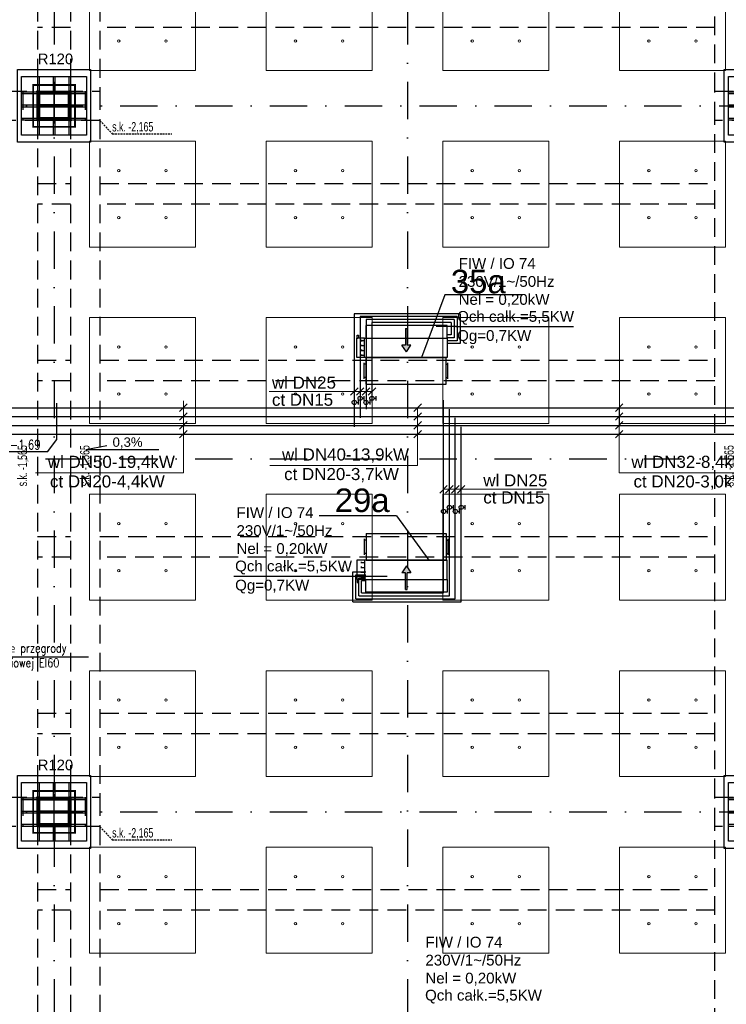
# Model space of a CAD drawing. Header units: centimetres. Extents: x -10729 to 23827, y -4437 to 19798.
# Tile 48 of 95: x 11002 to 12202, y 8273 to 9946. Entities that reach past the tile are written whole.
import ezdxf

# ---------------------------------------------------------------- set-up
doc = ezdxf.new("R2010")
doc.units = ezdxf.units.CM
for name, pattern in [('Kondygnacja  -0_5$0$HIDDEN', [9.525, 6.35, -3.175]), ('Kondygnacja  -0_5$0$HIDDEN2', [4.7625, 3.175, -1.5875]), ('Osie rzutów$0$DASHDOT2', [12.7, 6.35, -3.175, 0, -3.175])]:
    doc.linetypes.add(name, pattern=pattern)
doc.layers.get('0').update_dxf_attribs({"color": 8})
for name, color, linetype in [('bgde_dodatki powykonawcze', 7, 'Continuous'), ('bgde_schem_opis', 2, 'Continuous'), ('KJP_KK_OPISY MOCY klimakonwektorów', 7, 'Continuous'), ('Kondygnacja  -0_5$0$ARCH_INFO_ODPORNOŚĆ OGNIOWA', 8, 'Continuous'), ('Kondygnacja  -0_5$0$ARCH_INFO_OPISY', 8, 'Continuous'), ('Kondygnacja  -0_5$0$ARCH_KONSTR_POWYŻEJ RZUTU', 8, 'Kondygnacja  -0_5$0$HIDDEN'), ('Kondygnacja  -0_5$0$ARCH_KONSTR_POWYŻEJ RZUTU_IST', 8, 'Kondygnacja  -0_5$0$HIDDEN2'), ('Kondygnacja  -0_5$0$ARCH_KONSTRUKCJA_NIEWIDOCZNA', 8, 'Continuous'), ('Kondygnacja  -0_5$0$ARCH_OKŁADZINA', 8, 'Continuous'), ('Kondygnacja  -0_5$0$ARCH_SŁUPY', 8, 'Continuous'), ('Osie rzutów$0$ARCH_INFO_OSIE_IST', 8, 'Osie rzutów$0$DASHDOT2'), ('Osie rzutów$0$ARCH_INFO_OSIE_OPISY_IST', 8, 'Continuous')]:
    doc.layers.add(name, color=color, linetype=linetype)
for name, color, linetype, lineweight in [('bgde_opis ct 1', 7, 'Continuous', 20), ('bgde_rzędne wl ct', 7, 'Continuous', 25), ('bgde_urządzenia', 250, 'Continuous', 30), ('KJP_CT_kk_powrót', 250, '04_CT_KOMF_POW', 25), ('KJP_CT_kk_zasil', 250, '04_CT_KOMF_ZAS', 25), ('KJP_WL_kk zasil', 250, '04_WL_KOMF_ZAS', 25), ('KJP_WL_kk_powr', 250, '04_WL_KOMF_POW', 25), ('SU Lampy kwadratowe  -05$0$ARCH_SUFITY_PODWIESZANE', 8, 'Continuous', 9)]:
    doc.layers.add(name, color=color, linetype=linetype, lineweight=lineweight)
doc.styles.add('Arial', font='arial.ttf')
doc.styles.add('Kondygnacja  -0_5$0$Arial', font='arial.ttf')
doc.styles.add('Kondygnacja  -0_5$0$BIKTS', font='bikromsw.shx', dxfattribs={"width": 0.8})
doc.styles.add('Kondygnacja  -0_5$0$ROMANS-50-CM', font='romans.shx', dxfattribs={"width": 0.8, "height": 10})
doc.styles.add('Kondygnacja  -0_5$0$Standard', font='txt')
doc.styles.add('st rom', font='Romans.shx', dxfattribs={"width": 0.8})
doc.linetypes.add('04_CT_KOMF_POW', pattern='A,100,-15,["CTKp",Standard,S=10,R=0,X=-10,Y=-5],-35', length=150)
doc.linetypes.add('04_CT_KOMF_ZAS', pattern='A,100,-15,["CTKz",Standard,S=10,R=0,X=-10,Y=-5],-35', length=150)
doc.linetypes.add('04_WL_KOMF_POW', pattern='A,100,-15,["WLKp",Standard,S=10,R=0,X=-10,Y=-5],-35', length=150)
doc.linetypes.add('04_WL_KOMF_ZAS', pattern='A,100,-15,["WLKz",Standard,S=10,R=0,X=-10,Y=-5],-35', length=150)
doc.dimstyles.new('Kondygnacja  -0_5$0$ISO-25', dxfattribs={"dimtxt": 2.5, "dimasz": 2.5, "dimexe": 1.25, "dimexo": 0.625, "dimtad": 1, "dimtxsty": 'Kondygnacja  -0_5$0$Standard', "dimcen": 2.5, "dimadec": 0, "dimazin": 0, "dimtfac": 1, "dimtmove": 0, "dimatfit": 3, "dimfxl": 1, "dimarcsym": 0})
pattern_1 = [(45, (-1133.3117, -3177.9858), (-0.6735192, 0.6735192), [])]

# ---------------------------------------------------------------- blocks, each defined once
blk = doc.blocks.new('Osie rzutów')
at = {"layer": 'Osie rzutów$0$ARCH_INFO_OSIE_IST', "ltscale": 10}
for p, q in [((11060, 12510), (11060, 4623.26)), ((11660, 12510), (11660, 4623.26)), ((11060, 9770), (11060, 9830)), ((4436.04, 9800), (15156.54, 9800)), ((11090, 9800), (11030, 9800)), ((4436.04, 9200), (15156.54, 9200)), ((11060, 8570), (11060, 8630)), ((4436.04, 8600), (15156.54, 8600)), ((11090, 8600), (11030, 8600))]:
    blk.add_line(p, q, dxfattribs=at)
blk = doc.blocks.new('SU Lampy kwadratowe  -05$0$moduł sufitu')
at = {"layer": 'SU Lampy kwadratowe  -05$0$ARCH_SUFITY_PODWIESZANE'}
for points in [[(60, -60), (240, -60), (240, -240), (60, -240)], [(360, -60), (540, -60), (540, -240), (360, -240)], [(60, -360), (240, -360), (240, -540), (60, -540)], [(360, -360), (540, -360), (540, -540), (360, -540)]]:
    blk.add_lwpolyline(points, close=True, dxfattribs=at)
for centre in [(110, -110), (190, -110), (410, -110), (490, -110), (110, -190), (190, -190), (410, -190), (490, -190), (110, -410), (190, -410), (410, -410), (490, -410), (110, -490), (190, -490), (410, -490), (490, -490)]:
    blk.add_circle(centre, 2, dxfattribs=at)
blk = doc.blocks.new('SU Lampy kwadratowe  -05')
at = {"layer": 'SU Lampy kwadratowe  -05$0$ARCH_SUFITY_PODWIESZANE'}
for p in [(11060, 10400), (11660, 10400), (11060, 9800), (11660, 9800), (11060, 9200), (11660, 9200), (11060, 8600), (11660, 8600)]:
    blk.add_blockref('SU Lampy kwadratowe  -05$0$moduł sufitu', p, dxfattribs=at)
blk = doc.blocks.new('Kondygnacja  -0_5$0$_Dot')
at = {"color": 0, "linetype": 'ByBlock', "lineweight": -2}
blk.add_line((-0.5, 0), (-1, 0), dxfattribs=at)
at = {"color": 0, "linetype": 'ByBlock', "const_width": 0.5}
blk.add_lwpolyline([(-0.25, 0, 1), (0.25, 0, 1)], format="xyb", close=True, dxfattribs=at)
blk = doc.blocks.new('Kondygnacja  -0_5$0$słup_kwadrat')
at = {"layer": 'Kondygnacja  -0_5$0$ARCH_SŁUPY', "lineweight": 40}
h = blk.add_hatch(dxfattribs=at)
h.set_pattern_fill('ANSI31', color=256, scale=0.3, style=0)
h.set_pattern_definition(pattern_1)
h.paths.add_polyline_path([(36, 34), (39, 34), (39, 84), (36, 84)])
h = blk.add_hatch(dxfattribs=at)
h.set_pattern_fill('ANSI31', color=256, scale=0.3, style=0)
h.set_pattern_definition(pattern_1)
h.paths.add_polyline_path([(89, 34), (92, 34), (92, 84), (89, 84)])
h = blk.add_hatch(dxfattribs=at)
h.set_pattern_fill('ANSI31', color=256, scale=0.3, style=0)
h.set_pattern_definition(pattern_1)
h.paths.add_polyline_path([(89, 80), (89, 83), (39, 83), (39, 80)])
h = blk.add_hatch(dxfattribs=at)
h.set_pattern_fill('ANSI31', color=256, scale=0.3, style=0)
h.set_pattern_definition(pattern_1)
h.paths.add_polyline_path([(89, 57.5), (89, 60.5), (39, 60.5), (39, 57.5)])
h = blk.add_hatch(dxfattribs=at)
h.set_pattern_fill('ANSI31', color=256, scale=0.3, style=0)
h.set_pattern_definition(pattern_1)
h.paths.add_polyline_path([(89, 35), (89, 38), (39, 38), (39, 35)])
at = {"layer": 'Kondygnacja  -0_5$0$ARCH_KONSTRUKCJA_NIEWIDOCZNA'}
blk.add_lwpolyline([(119, 109), (119, 9), (9, 9), (9, 109)], close=True, dxfattribs=at)
for points in [[(36, 109), (36, 84)], [(39, 109), (39, 84)], [(62.5, 109), (62.5, 83)], [(65.5, 109), (65.5, 83)], [(89, 109), (89, 84)], [(92, 109), (92, 84)], [(9, 83), (36, 83)], [(9, 80), (36, 80)], [(92, 83), (119, 83)], [(92, 80), (119, 80)], [(9, 60.5), (36, 60.5)], [(9, 57.5), (36, 57.5)], [(92, 60.5), (119, 60.5)], [(92, 57.5), (119, 57.5)], [(9, 38), (36, 38)], [(9, 35), (36, 35)], [(36, 34), (36, 9)], [(39, 34), (39, 9)], [(62.5, 35), (62.5, 9)], [(65.5, 35), (65.5, 9)], [(89, 34), (89, 9)], [(92, 38), (119, 38)], [(92, 35), (119, 35)], [(92, 34), (92, 9)]]:
    blk.add_lwpolyline(points, dxfattribs=at)
at = {"layer": 'Kondygnacja  -0_5$0$ARCH_OKŁADZINA'}
blk.add_lwpolyline([(2, 121), (126, 121), (126, -3), (2, -3)], close=True, dxfattribs=at)
at = {"layer": 'Kondygnacja  -0_5$0$ARCH_SŁUPY', "lineweight": 40}
for p, q in [((39, 60.5), (89, 60.5)), ((89, 57.5), (39, 57.5))]:
    blk.add_line(p, q, dxfattribs=at)
at = {"layer": 'Kondygnacja  -0_5$0$ARCH_SŁUPY', "lineweight": 50, "const_width": 3}
blk.add_lwpolyline([(28.5, 94.5), (99.5, 94.5), (99.5, 23.5), (28.5, 23.5)], close=True, dxfattribs=at)
at = {"layer": 'Kondygnacja  -0_5$0$ARCH_SŁUPY', "lineweight": 40}
for points in [[(36, 84), (39, 84), (39, 34), (36, 34)], [(89, 84), (92, 84), (92, 34), (89, 34)]]:
    blk.add_lwpolyline(points, close=True, dxfattribs=at)
for points in [[(89, 83), (39, 83)], [(39, 80), (89, 80)], [(89, 38), (39, 38)], [(39, 35), (89, 35)]]:
    blk.add_lwpolyline(points, dxfattribs=at)
blk = doc.blocks.new('Kondygnacja  -0_5$0$konstrukcja istniejąca -0.5')
at = {"layer": 'Kondygnacja  -0_5$0$ARCH_KONSTR_POWYŻEJ RZUTU_IST', "ltscale": 10}
for points in [[(11032, 10975), (11032, 9825)], [(11088, 10975), (11088, 9825)], [(11138, 10975), (11138, 9825)], [(12182, 9825), (12182, 10975)], [(11088, 9932.9), (11032, 9932.9)], [(12182, 9932.9), (11138, 9932.9)], [(11138, 9775), (10982, 9775), (10982, 9825), (11138, 9825), (11138, 9775)], [(12338, 9775), (12182, 9775), (12182, 9825), (12338, 9825), (12338, 9775)], [(11032, 9775), (11032, 8625)], [(11088, 9775), (11088, 8625)], [(11138, 9775), (11138, 8625)], [(12182, 8625), (12182, 9775)], [(11032, 9367.9), (11088, 9367.9)], [(11138, 9367.9), (12182, 9367.9)], [(11088, 9332.9), (11032, 9332.9)], [(12182, 9332.9), (11138, 9332.9)], [(11032, 9067.9), (11088, 9067.9)], [(11138, 9067.9), (12182, 9067.9)], [(11088, 9032.9), (11032, 9032.9)], [(12182, 9032.9), (11138, 9032.9)], [(11138, 8575), (10982, 8575), (10982, 8625), (11138, 8625), (11138, 8575)], [(12338, 8575), (12182, 8575), (12182, 8625), (12338, 8625), (12338, 8575)], [(11032, 8575), (11032, 7425)], [(11088, 8575), (11088, 7425)], [(11138, 8575), (11138, 7425)], [(12182, 7425), (12182, 8575)]]:
    blk.add_lwpolyline(points, dxfattribs=at)
at = {"layer": 'Kondygnacja  -0_5$0$ARCH_KONSTR_POWYŻEJ RZUTU_IST', "ltscale": 10, "elevation": 0}
for points in [[(11007, 9825), (11007, 9775)], [(11113, 9825), (11113, 9775)], [(11032, 9667.9), (11088, 9667.9)], [(11138, 9667.9), (12182, 9667.9)], [(11088, 9632.9), (11032, 9632.9)], [(12182, 9632.9), (11138, 9632.9)], [(11032, 8767.9), (11088, 8767.9)], [(11138, 8767.9), (12182, 8767.9)], [(11088, 8732.9), (11032, 8732.9)], [(12182, 8732.9), (11138, 8732.9)], [(11007, 8625), (11007, 8575)], [(11113, 8625), (11113, 8575)], [(11032, 8467.9), (11088, 8467.9)], [(11138, 8467.9), (12182, 8467.9)], [(11088, 8432.9), (11032, 8432.9)], [(12182, 8432.9), (11138, 8432.9)]]:
    blk.add_lwpolyline(points, dxfattribs=at)
at = {"layer": 'Kondygnacja  -0_5$0$ARCH_KONSTR_POWYŻEJ RZUTU_IST'}
for points in [[(11138, 9775), (11158.7, 9752.5), (11259.8, 9752.5)], [(11138, 8575), (11158.7, 8552.5), (11259.8, 8552.5)]]:
    blk.add_lwpolyline(points, dxfattribs=at)
at = {"layer": 'Kondygnacja  -0_5$0$ARCH_KONSTR_POWYŻEJ RZUTU_IST', "style": 'Kondygnacja  -0_5$0$BIKTS', "width": 0.7}
for p in [(11158.7, 9756.5), (11158.7, 8556.5)]:
    blk.add_text('s.k. -2,165', height=16, dxfattribs=at).set_placement(p)
for p in [(11014.1, 9153.4), (11120.1, 9153.4), (12214.1, 9153.4)]:
    blk.add_text('s.k. -1,565', height=16, rotation=90, dxfattribs=at).set_placement(p)

msp = doc.modelspace()

# ---------------------------------------------------------------- hatches: boundary and pattern name
at = {"layer": 'bgde_urządzenia'}
h = msp.add_hatch(color=256, dxfattribs=at)
h.paths.add_polyline_path([(11656.893, 9405.067), (11659.893, 9405.067), (11659.893, 9393.401), (11666.083, 9393.401), (11658.393, 9381.974), (11650.703, 9393.401), (11656.893, 9393.401)])
h.paths.add_polyline_path([(11656.893, 9421.735), (11659.893, 9421.735), (11659.893, 9405.067), (11656.893, 9405.067)])
h = msp.add_hatch(color=256, dxfattribs=at)
h.paths.add_polyline_path([(11656.893, 8994.933), (11659.893, 8994.933), (11659.893, 9006.599), (11666.083, 9006.599), (11658.393, 9018.026), (11650.703, 9006.599), (11656.893, 9006.599)])
h.paths.add_polyline_path([(11656.893, 8978.265), (11659.893, 8978.265), (11659.893, 8994.933), (11656.893, 8994.933)])

# ---------------------------------------------------------------- linework, layer by layer
at = {"layer": 'bgde_dodatki powykonawcze'}
for p, q in [((11586.799, 9299.278), (11586.799, 9306.596)), ((11606.799, 9299.301), (11606.799, 9306.618)), ((11573.375, 9295.947), (11576.807, 9295.947)), ((11576.807, 9292.288), (11576.807, 9299.606)), ((11583.367, 9302.937), (11586.799, 9302.937)), ((11593.375, 9295.969), (11596.807, 9295.969)), ((11596.807, 9292.31), (11596.807, 9299.628)), ((11603.367, 9302.96), (11606.799, 9302.96)), ((11738.359, 9114.026), (11738.359, 9121.344)), ((11758.359, 9114.049), (11758.359, 9121.367)), ((11724.935, 9110.695), (11728.367, 9110.695)), ((11728.367, 9107.036), (11728.367, 9114.354)), ((11734.928, 9117.685), (11738.359, 9117.685)), ((11744.935, 9110.717), (11748.367, 9110.717)), ((11748.367, 9107.059), (11748.367, 9114.376)), ((11754.928, 9117.708), (11758.359, 9117.708))]:
    msp.add_line(p, q, dxfattribs=at)
for centre in [(11579.767, 9302.937), (11599.767, 9302.96), (11569.775, 9295.947), (11589.775, 9295.969), (11731.328, 9117.685), (11751.328, 9117.708), (11721.335, 9110.695), (11741.335, 9110.717)]:
    msp.add_circle(centre, 3.6, dxfattribs=at)
at = {"layer": 'bgde_opis ct 1'}
for p, q in [((11425.382, 9314.513), (11599.775, 9314.513)), ((11576.219, 9320.957), (11563.331, 9308.069)), ((11586.219, 9320.957), (11573.331, 9308.069)), ((11596.219, 9320.957), (11583.331, 9308.069)), ((11606.219, 9320.957), (11593.331, 9308.069)), ((11286.179, 9293.427), (11273.291, 9280.539)), ((11279.735, 9176.425), (11279.735, 9298.501)), ((11683.768, 9293.427), (11670.88, 9280.539)), ((12026.007, 9293.427), (12013.119, 9280.539)), ((11286.179, 9278.427), (11273.291, 9265.539)), ((11683.768, 9278.427), (11670.88, 9265.539)), ((11677.324, 9188.943), (11677.324, 9286.983)), ((12026.007, 9278.427), (12013.119, 9265.539)), ((12019.563, 9176.425), (12019.563, 9286.983)), ((11286.179, 9263.427), (11273.291, 9250.539)), ((11683.768, 9263.427), (11670.88, 9250.539)), ((12026.007, 9263.427), (12013.119, 9250.539)), ((11286.179, 9248.427), (11273.291, 9235.539)), ((11683.768, 9248.427), (11670.88, 9235.539)), ((12026.007, 9248.427), (12013.119, 9235.539)), ((11677.324, 9188.943), (11426.264, 9188.943)), ((11279.735, 9176.425), (11028.676, 9176.425)), ((12270.622, 9176.425), (12019.563, 9176.425)), ((11727.779, 9154.874), (11714.892, 9141.986)), ((11737.779, 9154.874), (11724.892, 9141.986)), ((11747.779, 9154.874), (11734.892, 9141.986)), ((11757.779, 9154.874), (11744.892, 9141.986)), ((11721.335, 9148.43), (11895.728, 9148.43))]:
    msp.add_line(p, q, dxfattribs=at)
at = {"layer": 'bgde_rzędne wl ct'}
for p, q in [((11064.732, 9233.121), (11064.732, 9294.54)), ((11049.017, 9211.817), (11064.732, 9233.121)), ((11113.876, 9216.11), (11149.522, 9222.821)), ((11049.017, 9211.817), (10983.742, 9211.817)), ((11113.876, 9216.11), (11237.866, 9216.11))]:
    msp.add_line(p, q, dxfattribs=at)
at = {"layer": 'bgde_schem_opis'}
for p, q in [((11723.496, 9479.083, 66.718), (11684.144, 9372.067, 129.718)), ((11854.43, 9479.083, 66.718), (11723.496, 9479.083, 66.718)), ((11641.256, 9103.07, 66.718), (11510.322, 9103.07, 66.718)), ((11641.256, 9103.07, 66.718), (11696.517, 9027.933, 129.718))]:
    msp.add_line(p, q, dxfattribs=at)
at = {"layer": 'bgde_urządzenia'}
for p, q in [((11589.493, 9426.567), (11589.493, 9405.067)), ((11727.293, 9426.567), (11589.493, 9426.567)), ((11656.893, 9421.735), (11656.893, 9393.401)), ((11656.893, 9421.735), (11659.893, 9421.735)), ((11659.893, 9421.735), (11659.893, 9393.401)), ((11727.293, 9405.067), (11727.293, 9426.567)), ((11587.293, 9405.067), (11574.293, 9405.067)), ((11574.293, 9372.067), (11574.293, 9405.067)), ((11574.293, 9405.067), (11575.793, 9405.067)), ((11574.793, 9405.067), (11574.793, 9410.067)), ((11574.793, 9410.067), (11576.793, 9410.067)), ((11576.793, 9410.067), (11576.793, 9405.067)), ((11587.293, 9372.067), (11587.293, 9405.067)), ((11587.293, 9405.067), (11589.493, 9405.067)), ((11589.493, 9405.067), (11727.293, 9405.067)), ((11727.293, 9405.067), (11727.293, 9372.067)), ((11582.093, 9402.192), (11582.093, 9399.692)), ((11582.093, 9400.942), (11587.293, 9400.942)), ((11582.093, 9393.942), (11582.093, 9391.442)), ((11582.093, 9392.692), (11587.293, 9392.692)), ((11658.393, 9381.974), (11650.703, 9393.401)), ((11656.893, 9393.401), (11650.703, 9393.401)), ((11658.393, 9381.974), (11666.083, 9393.401)), ((11666.083, 9393.401), (11659.893, 9393.401)), ((11587.293, 9372.067), (11574.293, 9372.067)), ((11582.093, 9385.692), (11582.093, 9383.192)), ((11582.093, 9384.442), (11587.293, 9384.442)), ((11582.093, 9377.442), (11582.093, 9374.942)), ((11582.093, 9376.192), (11587.293, 9376.192)), ((11727.293, 9372.067), (11587.293, 9372.067)), ((11589.793, 9327.067), (11589.793, 9372.067)), ((11589.793, 9372.067), (11725.793, 9372.067)), ((11725.793, 9327.067), (11725.793, 9372.067)), ((11586.793, 9335.817), (11586.793, 9363.317)), ((11589.793, 9360.817), (11586.793, 9360.817)), ((11725.793, 9360.817), (11728.793, 9360.817)), ((11728.793, 9335.817), (11728.793, 9363.317)), ((11589.793, 9338.317), (11586.793, 9338.317)), ((11725.793, 9338.317), (11728.793, 9338.317)), ((11589.793, 9327.067), (11725.793, 9327.067)), ((11589.793, 9072.933), (11589.793, 9027.933)), ((11589.793, 9072.933), (11725.793, 9072.933)), ((11725.793, 9072.933), (11725.793, 9027.933)), ((11586.793, 9064.183), (11586.793, 9036.683)), ((11589.793, 9061.683), (11586.793, 9061.683)), ((11725.793, 9061.683), (11728.793, 9061.683)), ((11728.793, 9064.183), (11728.793, 9036.683)), ((11589.793, 9039.183), (11586.793, 9039.183)), ((11725.793, 9039.183), (11728.793, 9039.183)), ((11574.293, 9027.933), (11574.293, 8994.933)), ((11587.293, 9027.933), (11574.293, 9027.933)), ((11582.093, 9022.558), (11582.093, 9025.058)), ((11582.093, 9023.808), (11587.293, 9023.808)), ((11727.293, 9027.933), (11587.293, 9027.933)), ((11587.293, 9027.933), (11587.293, 8994.933)), ((11589.793, 9027.933), (11725.793, 9027.933)), ((11727.293, 8994.933), (11727.293, 9027.933)), ((11582.093, 9014.308), (11582.093, 9016.808)), ((11582.093, 9015.558), (11587.293, 9015.558)), ((11582.093, 9006.058), (11582.093, 9008.558)), ((11582.093, 9007.308), (11587.293, 9007.308)), ((11658.393, 9018.026), (11650.703, 9006.599)), ((11656.893, 9006.599), (11650.703, 9006.599)), ((11656.893, 8978.265), (11656.893, 9006.599)), ((11658.393, 9018.026), (11666.083, 9006.599)), ((11666.083, 9006.599), (11659.893, 9006.599)), ((11659.893, 8978.265), (11659.893, 9006.599)), ((11587.293, 8994.933), (11574.293, 8994.933)), ((11574.293, 8994.933), (11575.793, 8994.933)), ((11574.793, 8994.933), (11574.793, 8989.933)), ((11574.793, 8989.933), (11576.793, 8989.933)), ((11576.793, 8989.933), (11576.793, 8994.933)), ((11582.093, 8997.808), (11582.093, 9000.308)), ((11582.093, 8999.058), (11587.293, 8999.058)), ((11587.293, 8994.933), (11589.493, 8994.933)), ((11589.493, 8973.433), (11589.493, 8994.933)), ((11589.493, 8994.933), (11727.293, 8994.933)), ((11727.293, 8994.933), (11727.293, 8973.433)), ((11727.293, 8973.433), (11589.493, 8973.433)), ((11656.893, 8978.265), (11659.893, 8978.265))]:
    msp.add_line(p, q, dxfattribs=at)
at = {"layer": 'KJP_CT_kk_powrót'}
for p, q in [((11589.775, 9436.786), (11589.775, 9284.238)), ((11739.473, 9436.786), (11589.775, 9436.786)), ((11739.473, 9436.786), (11739.473, 9405.817)), ((11739.473, 9405.817), (11727.293, 9405.817)), ((10812.523, 9271.983), (12449.854, 9271.983)), ((11731.335, 8967.097), (11731.335, 9284.502)), ((11577.313, 8998.066), (11589.493, 8998.066)), ((11577.313, 8967.097), (11577.313, 8998.066)), ((11577.313, 8967.097), (11731.335, 8967.097))]:
    msp.add_line(p, q, dxfattribs=at)
at = {"layer": 'KJP_CT_kk_zasil'}
for p, q in [((11599.775, 9431.786), (11599.775, 9300.513)), ((11734.473, 9431.786), (11599.775, 9431.786)), ((11734.473, 9431.786), (11734.473, 9410.817)), ((11734.473, 9410.817), (11727.293, 9410.817)), ((11599.775, 9300.513), (11599.775, 9296.02)), ((11721.335, 8972.097), (11721.335, 9299.502)), ((10827.523, 9286.983), (12449.854, 9286.983)), ((11582.313, 8993.066), (11589.493, 8993.066)), ((11582.313, 8972.097), (11582.313, 8993.066)), ((11582.313, 8972.097), (11721.335, 8972.097))]:
    msp.add_line(p, q, dxfattribs=at)
at = {"layer": 'KJP_KK_OPISY MOCY klimakonwektorów'}
for p, q in [((11744.491, 9425.004), (11708.594, 9425.004)), ((11742.103, 9425.004), (11941.99, 9425.004)), ((11365.114, 9000.808), (11565.002, 9000.808)), ((11565.002, 9000.808), (11625.525, 9000.808))]:
    msp.add_line(p, q, dxfattribs=at)
at = {"layer": 'KJP_WL_kk zasil'}
for p, q in [((11579.775, 9441.786), (11579.775, 9269.502)), ((11744.473, 9441.786), (11579.775, 9441.786)), ((11744.473, 9441.786), (11744.473, 9400.817)), ((11744.473, 9400.817), (11727.293, 9400.817)), ((10797.523, 9256.983), (12449.854, 9256.983)), ((11741.335, 8962.097), (11741.335, 9269.755)), ((11572.313, 9003.066), (11589.493, 9003.066)), ((11572.313, 8962.097), (11572.313, 9003.066)), ((11572.313, 8962.097), (11741.335, 8962.097))]:
    msp.add_line(p, q, dxfattribs=at)
at = {"layer": 'KJP_WL_kk_powr'}
for p, q in [((11569.775, 9446.786), (11569.775, 9254.502)), ((11749.473, 9446.786), (11569.775, 9446.786)), ((11749.473, 9446.786), (11749.473, 9395.817)), ((11749.473, 9395.817), (11727.293, 9395.817)), ((11751.335, 8957.097), (11751.335, 9254.199)), ((10782.523, 9241.983), (12449.854, 9241.983)), ((11567.313, 9008.066), (11589.493, 9008.066)), ((11567.313, 8957.097), (11567.313, 9008.066)), ((11567.313, 8957.097), (11751.335, 8957.097))]:
    msp.add_line(p, q, dxfattribs=at)

# ---------------------------------------------------------------- block references
at = {"layer": 'Kondygnacja  -0_5$0$ARCH_KONSTR_POWYŻEJ RZUTU'}
msp.add_blockref('Kondygnacja  -0_5$0$konstrukcja istniejąca -0.5', (0, 0), dxfattribs=at)
at = {"layer": 'Kondygnacja  -0_5$0$ARCH_SŁUPY'}
for p in [(10996, 9741), (12196, 9741), (10996, 8541), (12196, 8541)]:
    msp.add_blockref('Kondygnacja  -0_5$0$słup_kwadrat', p, dxfattribs=at)
at = {"layer": 'Osie rzutów$0$ARCH_INFO_OSIE_OPISY_IST'}
msp.add_blockref('Osie rzutów', (0, 0), dxfattribs=at)
at = {"layer": 'SU Lampy kwadratowe  -05$0$ARCH_SUFITY_PODWIESZANE'}
msp.add_blockref('SU Lampy kwadratowe  -05', (0, 0), dxfattribs=at)

# ---------------------------------------------------------------- texts
at = {"layer": 'bgde_opis ct 1', "color": 2, "style": 'Arial'}
for s, p in [('wl DN25', (11430.041, 9319.334, 1634.188)), ('ct DN15', (11430.041, 9290.222, 1634.188)), ('wl DN25', (11788.921, 9153.251, 1634.188)), ('ct DN15', (11788.921, 9124.139, 1634.188))]:
    msp.add_text(s, height=20.583, rotation=360, dxfattribs=at).set_placement(p)
for s, p in [('wl DN50-19,4kW', (11049.41, 9184.673, -23731.63)), ('wl DN40-13,9kW', (11446.999, 9197.192, -23680.159)), ('wl DN32-8,4kW', (12040.297, 9184.673, -23680.159)), ('ct DN20-4,4kW', (11053.128, 9151.43, -23731.63)), ('ct DN20-3,7kW', (11450.717, 9163.948, -23680.159)), ('ct DN20-3,0kW', (12044.015, 9151.43, -23680.159))]:
    msp.add_text(s, height=20.58297, dxfattribs=at).set_placement(p)
at = {"layer": 'bgde_rzędne wl ct', "char_height": 16, "attachment_point": 1}
for s, insert, width, style in [('-1,69', (10984.735, 9232.102), 55.86916, 'st rom'), ('0,3%', (11159.389, 9236.469, 6313.629), 531.5734, 'Arial')]:
    msp.add_mtext(s, dxfattribs=dict(at, insert=insert, width=width, style=style))
at = {"layer": 'bgde_schem_opis', "char_height": 40, "width": 72.77772, "attachment_point": 1, "style": 'Arial'}
for s, insert in [('35a', (11733.821, 9521.45, 66.718)), ('29a', (11536.567, 9149.623, 66.718))]:
    msp.add_mtext(s, dxfattribs=dict(at, insert=insert))
at = {"layer": 'KJP_KK_OPISY MOCY klimakonwektorów', "char_height": 18.326, "width": 421.7149, "attachment_point": 1, "style": 'Arial'}
for s, insert in [('FIW / IO 74\\P230V/1~/50Hz\\PNel = 0,20kW', (11746.968, 9541.267, 2308.732)), ('Qch całk.=5,5KW', (11744.491, 9451.286, 1118.179)), ('Qg=0,7KW', (11744.491, 9418.807, 1118.179)), ('FIW / IO 74\\P230V/1~/50Hz\\PNel = 0,20kW', (11369.829, 9117.856, 2308.732)), ('Qch całk.=5,5KW', (11367.502, 9027.09, 1120.623)), ('Qg=0,7KW', (11367.502, 8994.611, 1120.623)), ('FIW / IO 74\\P230V/1~/50Hz\\PNel = 0,20kW', (11690.593, 8387.792, 2308.732)), ('Qch całk.=5,5KW', (11690.012, 8297.68, 1120.623))]:
    msp.add_mtext(s, dxfattribs=dict(at, insert=insert))
at = {"layer": 'Kondygnacja  -0_5$0$ARCH_INFO_ODPORNOŚĆ OGNIOWA', "char_height": 18, "width": 53.33252, "attachment_point": 5, "style": 'Kondygnacja  -0_5$0$Arial'}
for insert in [(11062.378, 9894.687), (11062.378, 8694.687)]:
    msp.add_mtext('\\PR120', dxfattribs=dict(at, insert=insert))
at = {"layer": 'Kondygnacja  -0_5$0$ARCH_INFO_OPISY', "insert": (10843.628, 8885.979), "char_height": 15, "width": 300.52327, "attachment_point": 1, "style": 'Kondygnacja  -0_5$0$ROMANS-50-CM'}
msp.add_mtext('Nad roletami stałe przegrody\\Po odporności ogniowej EI60', dxfattribs=at)

# ---------------------------------------------------------------- leaders
at = {"layer": 'Kondygnacja  -0_5$0$ARCH_INFO_OPISY'}
msp.add_leader([(10678.752, 8769.662), (10835.306, 8863.669), (11118.373, 8863.669)], dimstyle='Kondygnacja  -0_5$0$ISO-25', override={"dimscale": 5, "dimasz": 2, "dimtad": 0, "dimldrblk": 'Kondygnacja  -0_5$0$_Dot'}, dxfattribs=at)

doc.saveas('drawing.dxf')
